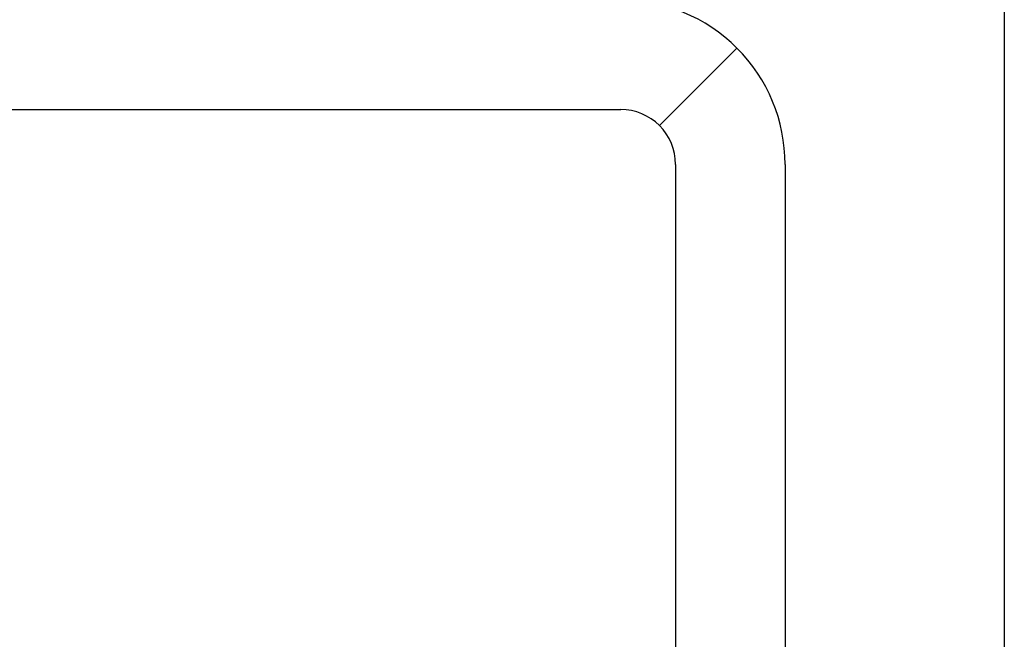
# Model space of a CAD drawing. Header units: millimetres. Extents: x 6161 to 8965, y -9035 to -5431.
# Tile 246 of 256: x 6779 to 6797, y -6044 to -6033. Entities that reach past the tile are written whole.
import ezdxf

# ---------------------------------------------------------------- set-up
doc = ezdxf.new("R2010")
doc.units = ezdxf.units.MM
doc.layers.add('Wyposazenie Wew - Urzadzenia Sanitarne', color=6, linetype='Continuous')

# ---------------------------------------------------------------- blocks, each defined once
blk = doc.blocks.new('ROCA DAMA_60x32')
for p, q in [((23, -12.7), (23, -25)), ((22, -28), (-22, -28))]:
    blk.add_line(p, q)
blk.add_lwpolyline([(-30, -1.5, -0.414214), (-28.5, 0), (28.5, 0, -0.414214), (30, -1.5), (30, -27, -0.414214), (25, -32), (-25, -32, -0.414214), (-30, -27), (-30, -1.5)], format="xyb")
for points in [[(22.707, -25.707), (24.121, -27.121)], [(22, -26), (-22, -26)]]:
    blk.add_lwpolyline(points)
for radius in [3, 1]:
    blk.add_arc((22, -25), radius, 270, 0)

msp = doc.modelspace()

# ---------------------------------------------------------------- block references
at = {"layer": 'Wyposazenie Wew - Urzadzenia Sanitarne', "rotation": 89.99999999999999}
msp.add_blockref('ROCA DAMA_60x32', (6764.872, -6057.567), dxfattribs=at)

doc.saveas('drawing.dxf')
